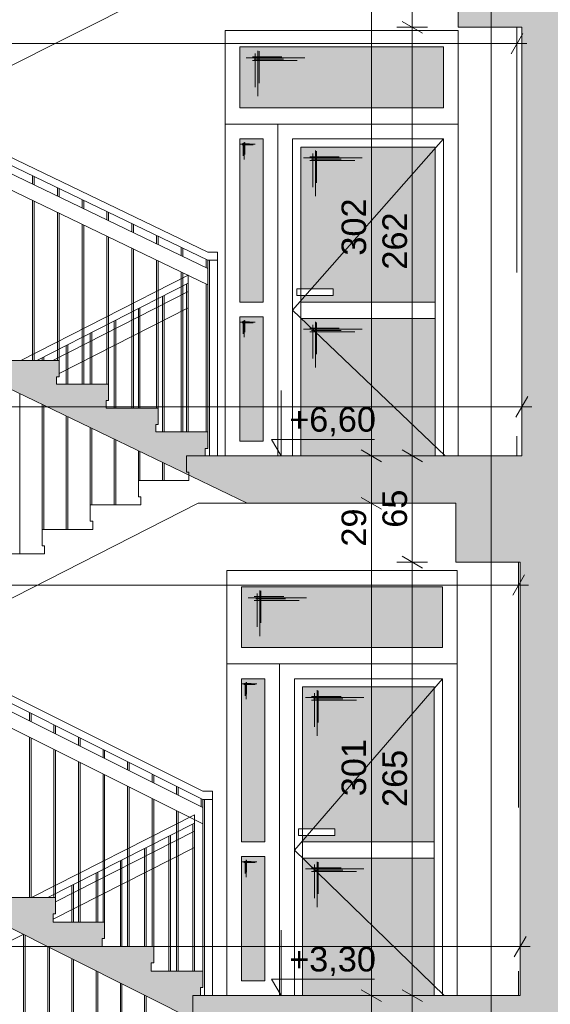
# Paper-space layout 'A-15 INWENTARYZACJA - PRZEKRÓJ' of a CAD drawing. Header units: millimetres. Extents: x 0 to 594, y 0 to 550.
# Tile 7 of 62: x 117 to 150, y 194 to 255. Entities that reach past the tile are written whole.
import ezdxf
from ezdxf.xclip import XClip

# ---------------------------------------------------------------- set-up
doc = ezdxf.new("R2010")
doc.units = ezdxf.units.MM
doc.header["$MEASUREMENT"] = 0
doc.header["$XCLIPFRAME"] = 0
for name, pattern in [('DASHDOTX2', [1000, 500, -250, 0, -250]), ('LINIE_3', [25, 15, -10]), ('PRZERYWANA', [5.64444, 2.82222, -2.82222]), ('VERDECKT', [381, 254, -127])]:
    doc.linetypes.add(name, pattern=pattern)
for name, color, linetype, lineweight, true_color in [('A__balustrada_Nr_pióra__161', 7, 'Continuous', 5, 0x949494), ('A_osie_Nr_pióra__16', 7, 'Continuous', 5, 0x0f0f0f), ('A_pochwyt_Nr_pióra__161', 7, 'Continuous', 5, 0x949494), ('A_schody_Nr_pióra__9', 7, 'Continuous', 13, 0xadadad), ('A_stolarka_Nr_pióra__254', 7, 'Continuous', 5, 0xfdfdfd), ('A_stolarka_Nr_pióra__9', 7, 'Continuous', 13, 0xadadad), ('A_widok_Nr_pióra__121', 7, 'Continuous', 5, 0xcacaca), ('A_ściany_Nr_pióra__8', 7, 'Continuous', 13, 0x4c4c4c)]:
    doc.layers.add(name, color=color, linetype=linetype, lineweight=lineweight, true_color=true_color)
doc.layers.add('A_podrys', color=7, linetype='Continuous')
doc.layers.add('A_stolarka', color=7, linetype='Continuous')
for name, color, linetype, lineweight in [('A_schody_Nr_pióra__1', 7, 'Continuous', 20), ('A_strop_Nr_pióra__1', 7, 'Continuous', 20), ('A_wymiary_Nr_pióra__1', 7, 'Continuous', 20), ('A_wymiary_Nr_pióra__2', 8, 'Continuous', 13), ('A_ściany_Nr_pióra__1', 7, 'Continuous', 20)]:
    doc.layers.add(name, color=color, linetype=linetype, lineweight=lineweight)
doc.styles.add('STYL_AUTOMATYCZNY_1', font='arial.ttf')
doc.styles.add('STYL_AUTOMATYCZNY_4', font='arial.ttf')

# ---------------------------------------------------------------- blocks, each defined once
blk = doc.blocks.new('Rysunek_2_2', base_point=(-1563.001, -181.131))
at = {"linetype": 'Continuous', "lineweight": 0, "true_color": 0x000000}
h = blk.add_hatch(color=18, dxfattribs=at)
h.paths.add_polyline_path([(78.971, 521.258), (82.471, 521.258), (82.471, 526.771), (144.471, 526.771), (144.471, 492.058), (128.571, 492.058), (128.571, 487.833), (144.178, 487.833), (144.178, 485.033), (148.171, 485.033), (148.171, 458.833), (128.921, 458.833), (128.921, 459.335), (129.071, 459.335), (129.071, 460.335), (125.881, 460.335), (125.881, 460.838), (126.031, 460.838), (126.031, 461.838), (122.841, 461.838), (122.841, 462.34), (122.991, 462.34), (122.991, 463.34), (119.801, 463.34), (119.801, 463.842), (119.951, 463.842), (119.951, 464.842), (116.761, 464.842), (116.761, 465.345), (116.911, 465.345), (116.911, 466.345), (113.721, 466.345), (113.721, 466.847), (113.871, 466.847), (113.871, 467.847), (110.681, 467.847), (110.681, 468.349), (110.831, 468.349), (110.831, 469.349), (107.641, 469.349), (107.641, 469.851), (107.791, 469.851), (107.791, 470.851), (104.601, 470.851), (104.601, 471.354), (104.751, 471.354), (104.751, 472.354), (101.561, 472.354), (101.561, 472.856), (101.711, 472.856), (101.711, 473.856), (98.521, 473.856), (98.521, 474.358), (98.671, 474.358), (98.671, 475.358), (95.471, 475.358), (82.471, 475.358), (82.471, 472.158), (98.571, 472.158), (131.1, 456.083), (143.951, 456.083), (143.951, 452.033), (147.971, 452.033), (147.971, 425.983), (128.521, 425.983), (128.521, 426.467), (128.671, 426.467), (128.671, 427.467), (125.541, 427.467), (125.541, 427.951), (125.691, 427.951), (125.691, 428.951), (122.561, 428.951), (122.561, 429.435), (122.711, 429.435), (122.711, 430.435), (119.581, 430.435), (119.581, 430.92), (119.731, 430.92), (119.731, 431.92), (116.601, 431.92), (116.601, 432.404), (116.751, 432.404), (116.751, 433.404), (113.621, 433.404), (113.621, 433.888), (113.771, 433.888), (113.771, 434.888), (110.641, 434.888), (110.641, 435.372), (110.791, 435.372), (110.791, 436.372), (107.661, 436.372), (107.661, 436.856), (107.811, 436.856), (107.811, 437.856), (104.681, 437.856), (104.681, 438.34), (104.831, 438.34), (104.831, 439.34), (101.701, 439.34), (101.701, 439.824), (101.851, 439.824), (101.851, 440.824), (98.721, 440.824), (98.721, 441.308), (98.871, 441.308), (98.871, 442.308), (98.321, 442.308), (82.471, 442.308), (82.471, 439.308), (98.4, 439.308), (130.728, 423.208), (144.291, 423.208), (144.291, 419.148), (147.671, 419.148), (147.671, 393.008), (128.121, 393.008), (128.121, 393.522), (128.271, 393.522), (128.271, 394.522), (125.181, 394.522), (125.181, 395.035), (125.331, 395.035), (125.331, 396.035), (122.241, 396.035), (122.241, 396.549), (122.391, 396.549), (122.391, 397.549), (119.301, 397.549), (119.301, 398.063), (119.451, 398.063), (119.451, 399.063), (116.361, 399.063), (116.361, 399.576), (116.511, 399.576), (116.511, 400.576), (113.421, 400.576), (113.421, 401.09), (113.571, 401.09), (113.571, 402.09), (110.481, 402.09), (110.481, 402.604), (110.631, 402.604), (110.631, 403.604), (107.541, 403.604), (107.541, 404.117), (107.691, 404.117), (107.691, 405.117), (104.601, 405.117), (104.601, 405.631), (104.751, 405.631), (104.751, 406.631), (101.661, 406.631), (101.661, 407.145), (101.811, 407.145), (101.811, 408.145), (98.721, 408.145), (98.721, 408.658), (98.871, 408.658), (98.871, 409.658), (95.671, 409.658), (82.471, 409.658), (82.471, 406.408), (98.817, 406.408), (131.205, 389.733), (143.851, 389.733), (143.851, 385.843), (147.471, 385.843), (147.471, 359.733), (128.121, 359.733), (128.121, 360.245), (128.271, 360.245), (128.271, 361.245), (125.091, 361.245), (125.091, 361.756), (125.241, 361.756), (125.241, 362.756), (122.061, 362.756), (122.061, 363.267), (122.211, 363.267), (122.211, 364.267), (119.031, 364.267), (119.031, 364.779), (119.181, 364.779), (119.181, 365.779), (116.001, 365.779), (116.001, 366.29), (116.151, 366.29), (116.151, 367.29), (112.971, 367.29), (112.971, 367.801), (113.121, 367.801), (113.121, 368.801), (109.941, 368.801), (109.941, 369.313), (110.091, 369.313), (110.091, 370.313), (106.911, 370.313), (106.911, 370.824), (107.061, 370.824), (107.061, 371.824), (103.881, 371.824), (103.881, 372.335), (104.031, 372.335), (104.031, 373.335), (100.851, 373.335), (100.851, 373.847), (101.001, 373.847), (101.001, 374.847), (97.821, 374.847), (97.821, 375.358), (97.971, 375.358), (97.971, 376.358), (94.771, 376.358), (82.471, 376.358), (82.471, 373.208), (97.746, 373.208), (130.725, 356.758), (144.201, 356.758), (144.201, 353.088), (148.071, 353.088), (148.071, 326.658), (128.521, 326.658), (128.521, 327.154), (128.671, 327.154), (128.671, 328.154), (125.521, 328.154), (125.521, 328.649), (125.671, 328.649), (125.671, 329.649), (122.521, 329.649), (122.521, 330.145), (122.671, 330.145), (122.671, 331.145), (119.521, 331.145), (119.521, 331.64), (119.671, 331.64), (119.671, 332.64), (116.521, 332.64), (116.521, 333.135), (116.671, 333.135), (116.671, 334.135), (113.521, 334.135), (113.521, 334.631), (113.671, 334.631), (113.671, 335.631), (110.521, 335.631), (110.521, 336.126), (110.671, 336.126), (110.671, 337.126), (107.521, 337.126), (107.521, 337.622), (107.671, 337.622), (107.671, 338.622), (104.521, 338.622), (104.521, 339.117), (104.671, 339.117), (104.671, 340.117), (101.521, 340.117), (101.521, 340.613), (101.671, 340.613), (101.671, 341.613), (98.521, 341.613), (98.521, 342.108), (98.671, 342.108), (98.671, 343.108), (95.471, 343.108), (82.471, 343.108), (82.471, 340.108), (98.177, 340.108), (131.528, 323.483), (144.014, 323.483), (144.014, 319.913), (147.971, 319.913), (147.971, 293.683), (147.771, 293.683), (128.421, 293.683), (128.421, 294.185), (128.571, 294.185), (128.571, 295.185), (125.441, 295.185), (125.441, 295.688), (125.591, 295.688), (125.591, 296.688), (122.461, 296.688), (122.461, 297.19), (122.611, 297.19), (122.611, 298.19), (119.481, 298.19), (119.481, 298.692), (119.631, 298.692), (119.631, 299.692), (116.501, 299.692), (116.501, 300.195), (116.651, 300.195), (116.651, 301.195), (113.521, 301.195), (113.521, 301.697), (113.671, 301.697), (113.671, 302.697), (110.541, 302.697), (110.541, 303.199), (110.691, 303.199), (110.691, 304.199), (107.561, 304.199), (107.561, 304.701), (107.711, 304.701), (107.711, 305.701), (104.581, 305.701), (104.581, 306.204), (104.731, 306.204), (104.731, 307.204), (101.601, 307.204), (101.601, 307.706), (101.751, 307.706), (101.751, 308.706), (98.621, 308.706), (98.621, 309.208), (98.771, 309.208), (98.771, 310.208), (95.571, 310.208), (82.471, 310.208), (82.471, 307.008), (98.657, 307.008), (131.337, 290.533), (143.821, 290.533), (143.821, 286.843), (147.771, 286.843), (147.771, 260.633), (128.171, 260.633), (128.121, 260.633), (128.121, 261.099), (128.271, 261.099), (128.271, 262.099), (125.161, 262.099), (125.161, 262.565), (125.311, 262.565), (125.311, 263.565), (122.201, 263.565), (122.201, 264.031), (122.351, 264.031), (122.351, 265.031), (119.241, 265.031), (119.241, 265.497), (119.391, 265.497), (119.391, 266.497), (116.281, 266.497), (116.281, 266.963), (116.431, 266.963), (116.431, 267.963), (113.321, 267.963), (113.321, 268.429), (113.471, 268.429), (113.471, 269.429), (110.361, 269.429), (110.361, 269.895), (110.511, 269.895), (110.511, 270.895), (107.401, 270.895), (107.401, 271.36), (107.551, 271.36), (107.551, 272.36), (104.441, 272.36), (104.441, 272.826), (104.591, 272.826), (104.591, 273.826), (101.481, 273.826), (101.481, 274.292), (101.631, 274.292), (101.631, 275.292), (98.521, 275.292), (98.521, 275.758), (98.671, 275.758), (98.671, 276.758), (95.471, 276.758), (82.471, 276.758), (82.471, 273.908), (97.936, 273.908), (129.941, 258.058), (144.279, 258.058), (144.279, 254.058), (148.071, 254.058), (148.171, 254.058), (148.171, 227.858), (148.071, 227.858), (128.821, 227.858), (128.821, 228.317), (128.971, 228.317), (128.971, 229.317), (125.791, 229.317), (125.791, 229.776), (125.941, 229.776), (125.941, 230.776), (122.761, 230.776), (122.761, 231.235), (122.911, 231.235), (122.911, 232.235), (119.731, 232.235), (119.731, 232.695), (119.881, 232.695), (119.881, 233.695), (116.701, 233.695), (116.701, 234.154), (116.851, 234.154), (116.851, 235.154), (113.671, 235.154), (113.671, 235.613), (113.821, 235.613), (113.821, 236.613), (110.641, 236.613), (110.641, 237.072), (110.791, 237.072), (110.791, 238.072), (107.611, 238.072), (107.611, 238.531), (107.761, 238.531), (107.761, 239.531), (104.581, 239.531), (104.581, 239.99), (104.731, 239.99), (104.731, 240.99), (101.551, 240.99), (101.551, 241.449), (101.701, 241.449), (101.701, 242.449), (98.521, 242.449), (98.521, 242.908), (98.671, 242.908), (98.671, 243.908), (95.471, 243.908), (82.471, 243.908), (82.471, 257.508), (80.778, 257.508), (80.778, 257.458), (79.778, 257.458), (79.778, 257.508), (78.971, 257.508), (78.971, 128.858), (78.971, 108.706), (172.701, 108.706), (223.521, 108.706), (304.19, 108.706), (545.864, 108.706), (545.864, 212.647), (540.844, 212.647), (540.844, 210.897), (524.894, 210.897), (524.894, 211.43), (525.044, 211.43), (525.044, 212.43), (521.953, 212.43), (521.953, 212.963), (522.103, 212.963), (522.103, 213.963), (519.012, 213.963), (519.012, 214.496), (519.162, 214.496), (519.162, 215.496), (516.071, 215.496), (516.071, 216.029), (516.221, 216.029), (516.221, 217.029), (513.13, 217.029), (513.13, 217.562), (513.28, 217.562), (513.28, 218.562), (510.189, 218.562), (510.189, 219.095), (510.339, 219.095), (510.339, 220.095), (507.248, 220.095), (507.248, 220.628), (507.398, 220.628), (507.398, 221.628), (504.307, 221.628), (504.307, 222.161), (504.457, 222.161), (504.457, 223.161), (501.366, 223.161), (501.366, 223.694), (501.516, 223.694), (501.516, 224.694), (498.425, 224.694), (498.425, 225.226), (498.575, 225.226), (498.575, 226.226), (495.849, 226.226), (495.484, 226.226), (495.484, 226.759), (495.634, 226.759), (495.634, 227.759), (495.554, 227.759), (477.104, 227.759), (477.104, 254.109), (479.494, 254.109), (479.494, 257.939), (494.161, 257.939), (524.302, 242.503), (527.184, 241.027), (540.844, 241.027), (540.844, 243.977), (524.714, 243.977), (524.714, 244.505), (524.864, 244.505), (524.864, 245.505), (521.731, 245.505), (521.731, 246.033), (521.881, 246.033), (521.881, 247.033), (518.748, 247.033), (518.748, 247.56), (518.898, 247.56), (518.898, 248.56), (515.765, 248.56), (515.765, 249.088), (515.915, 249.088), (515.915, 250.088), (512.782, 250.088), (512.782, 250.616), (512.932, 250.616), (512.932, 251.616), (509.799, 251.616), (509.799, 252.144), (509.949, 252.144), (509.949, 253.144), (506.816, 253.144), (506.816, 253.671), (506.966, 253.671), (506.966, 254.671), (503.833, 254.671), (503.833, 255.199), (503.983, 255.199), (503.983, 256.199), (500.85, 256.199), (500.85, 256.727), (501, 256.727), (501, 257.727), (497.867, 257.727), (497.867, 258.255), (498.017, 258.255), (498.017, 259.255), (495.067, 259.255), (494.884, 259.255), (494.884, 259.782), (495.034, 259.782), (495.034, 260.782), (494.924, 260.782), (494.774, 260.782), (491.904, 260.782), (476.524, 260.782), (476.494, 260.782), (476.494, 287.012), (478.924, 287.012), (478.924, 290.882), (494.18, 290.882), (524.493, 275.514), (528.116, 273.677), (540.844, 273.677), (540.844, 276.987), (527.733, 276.987), (524.904, 276.987), (524.904, 277.513), (525.054, 277.513), (525.054, 278.513), (521.894, 278.513), (521.894, 279.039), (522.044, 279.039), (522.044, 280.039), (518.884, 280.039), (518.884, 280.565), (519.034, 280.565), (519.034, 281.565), (515.874, 281.565), (515.874, 282.091), (516.024, 282.091), (516.024, 283.091), (512.864, 283.091), (512.864, 283.617), (513.014, 283.617), (513.014, 284.617), (509.854, 284.617), (509.854, 285.143), (510.004, 285.143), (510.004, 286.143), (506.844, 286.143), (506.844, 286.669), (506.994, 286.669), (506.994, 287.669), (503.834, 287.669), (503.834, 288.195), (503.984, 288.195), (503.984, 289.195), (500.824, 289.195), (500.824, 289.721), (500.974, 289.721), (500.974, 290.721), (497.814, 290.721), (497.814, 291.247), (497.964, 291.247), (497.964, 292.247), (494.804, 292.247), (494.804, 292.271), (494.804, 292.773), (494.954, 292.773), (494.954, 293.773), (494.924, 293.773), (494.454, 293.773), (476.824, 293.773), (476.824, 319.773), (478.994, 319.773), (478.994, 323.723), (495.855, 323.723), (524.618, 308.913), (528.086, 307.127), (540.844, 307.127), (540.844, 310.427), (524.954, 310.427), (524.954, 310.959), (525.104, 310.959), (525.104, 311.959), (521.98, 311.959), (521.98, 312.49), (522.13, 312.49), (522.13, 313.49), (519.006, 313.49), (519.006, 314.021), (519.156, 314.021), (519.156, 315.021), (516.032, 315.021), (516.032, 315.553), (516.182, 315.553), (516.182, 316.553), (513.058, 316.553), (513.058, 317.084), (513.208, 317.084), (513.208, 318.084), (510.084, 318.084), (510.084, 318.615), (510.234, 318.615), (510.234, 319.615), (507.11, 319.615), (507.11, 320.147), (507.26, 320.147), (507.26, 321.147), (504.136, 321.147), (504.136, 321.678), (504.286, 321.678), (504.286, 322.678), (501.162, 322.678), (501.162, 323.21), (501.312, 323.21), (501.312, 324.21), (498.188, 324.21), (498.188, 324.741), (498.338, 324.741), (498.338, 325.741), (495.214, 325.741), (495.214, 325.759), (495.214, 326.272), (495.364, 326.272), (495.364, 327.272), (494.884, 327.272), (492.234, 327.272), (476.744, 327.272), (476.744, 353.502), (479.104, 353.502), (479.104, 357.272), (494.171, 357.272), (524.472, 342.222), (527.824, 340.557), (540.844, 340.557), (540.844, 343.717), (524.834, 343.717), (524.834, 344.21), (524.984, 344.21), (524.984, 345.21), (521.828, 345.21), (521.828, 345.703), (521.978, 345.703), (521.978, 346.703), (518.822, 346.703), (518.822, 347.196), (518.972, 347.196), (518.972, 348.196), (515.816, 348.196), (515.816, 348.689), (515.966, 348.689), (515.966, 349.689), (512.81, 349.689), (512.81, 350.182), (512.96, 350.182), (512.96, 351.182), (509.804, 351.182), (509.804, 351.676), (509.954, 351.676), (509.954, 352.676), (506.798, 352.676), (506.798, 353.169), (506.948, 353.169), (506.948, 354.169), (503.792, 354.169), (503.792, 354.662), (503.942, 354.662), (503.942, 355.662), (503.693, 355.662), (500.786, 355.662), (500.786, 356.155), (500.936, 356.155), (500.936, 357.155), (500.69, 357.155), (497.78, 357.155), (497.78, 357.648), (497.93, 357.648), (497.93, 358.648), (497.687, 358.648), (495.09, 358.648), (494.774, 358.648), (494.774, 359.141), (494.924, 359.141), (494.924, 360.141), (476.674, 360.141), (476.674, 386.401), (478.894, 386.401), (478.894, 389.901), (495.646, 389.901), (524.664, 375.537), (528.34, 373.717), (540.844, 373.717), (540.844, 377.057), (524.974, 377.057), (524.974, 377.542), (525.124, 377.542), (525.124, 378.542), (521.974, 378.542), (521.974, 379.027), (522.124, 379.027), (522.124, 380.027), (518.974, 380.027), (518.974, 380.512), (519.124, 380.512), (519.124, 381.512), (515.974, 381.512), (515.974, 381.997), (516.124, 381.997), (516.124, 382.997), (512.974, 382.997), (512.974, 383.482), (513.124, 383.482), (513.124, 384.482), (509.974, 384.482), (509.974, 384.967), (510.124, 384.967), (510.124, 385.967), (506.974, 385.967), (506.974, 386.452), (507.124, 386.452), (507.124, 387.452), (503.974, 387.452), (503.974, 387.937), (504.124, 387.937), (504.124, 388.937), (500.974, 388.937), (500.974, 389.422), (501.124, 389.422), (501.124, 390.422), (497.974, 390.422), (497.974, 390.907), (498.124, 390.907), (498.124, 391.907), (494.974, 391.907), (494.974, 392.392), (495.124, 392.392), (495.124, 393.392), (476.594, 393.392), (476.594, 419.552), (478.984, 419.552), (478.984, 423.322), (494.208, 423.322), (524.534, 408.57), (528.158, 406.807), (540.844, 406.807), (540.844, 410.087), (524.844, 410.087), (524.844, 410.563), (524.994, 410.563), (524.994, 411.563), (521.81, 411.563), (521.81, 412.039), (521.96, 412.039), (521.96, 413.039), (518.776, 413.039), (518.776, 413.515), (518.926, 413.515), (518.926, 414.515), (515.742, 414.515), (515.742, 414.991), (515.892, 414.991), (515.892, 415.991), (512.708, 415.991), (512.708, 416.467), (512.858, 416.467), (512.858, 417.467), (509.674, 417.467), (509.674, 417.943), (509.824, 417.943), (509.824, 418.943), (506.64, 418.943), (506.64, 419.419), (506.79, 419.419), (506.79, 420.419), (503.606, 420.419), (503.606, 420.895), (503.756, 420.895), (503.756, 421.895), (500.572, 421.895), (500.572, 422.37), (500.722, 422.37), (500.722, 423.37), (497.538, 423.37), (497.538, 423.846), (497.688, 423.846), (497.688, 424.846), (494.504, 424.846), (494.504, 425.322), (494.654, 425.322), (494.654, 426.322), (476.524, 426.322), (476.524, 452.452), (478.296, 452.452), (478.296, 456.352), (494.145, 456.352), (527.939, 439.877), (540.844, 439.877), (540.844, 442.957), (525.044, 442.957), (525.044, 443.423), (525.194, 443.423), (525.194, 444.423), (522.038, 444.423), (522.038, 444.888), (522.188, 444.888), (522.188, 445.888), (519.032, 445.888), (519.032, 446.354), (519.182, 446.354), (519.182, 447.354), (516.026, 447.354), (516.026, 447.819), (516.176, 447.819), (516.176, 448.819), (513.02, 448.819), (513.02, 449.285), (513.17, 449.285), (513.17, 450.285), (510.014, 450.285), (510.014, 450.75), (510.164, 450.75), (510.164, 451.75), (507.008, 451.75), (507.008, 452.215), (507.158, 452.215), (507.158, 453.215), (504.002, 453.215), (504.002, 453.681), (504.152, 453.681), (504.152, 454.681), (500.996, 454.681), (500.996, 455.146), (501.146, 455.146), (501.146, 456.146), (497.99, 456.146), (497.99, 456.612), (498.14, 456.612), (498.14, 457.612), (494.984, 457.612), (494.984, 458.077), (495.134, 458.077), (495.134, 459.077), (476.554, 459.077), (476.554, 485.297), (478.654, 485.297), (478.654, 488.687), (540.844, 488.687), (540.844, 485.317), (545.864, 485.317), (545.864, 508.739), (540.844, 508.739), (540.844, 506.896), (346.273, 506.896), (346.273, 532.459), (344.115, 532.459), (344.115, 530.095), (82.471, 530.095), (82.471, 532.459), (78.971, 532.459)])
h.paths.add_polyline_path([(95.471, 211.358), (82.471, 211.358), (82.471, 241.358), (97.329, 241.358), (131.386, 224.958), (144.133, 224.958), (144.133, 221.358), (148.071, 221.358), (148.071, 194.858), (128.521, 194.858), (128.521, 195.358), (128.671, 195.358), (128.671, 196.358), (125.521, 196.358), (125.521, 196.858), (125.671, 196.858), (125.671, 197.858), (122.521, 197.858), (122.521, 198.358), (122.671, 198.358), (122.671, 199.358), (119.521, 199.358), (119.521, 199.858), (119.671, 199.858), (119.671, 200.858), (116.521, 200.858), (116.521, 201.358), (116.671, 201.358), (116.671, 202.358), (113.521, 202.358), (113.521, 202.858), (113.671, 202.858), (113.671, 203.858), (110.521, 203.858), (110.521, 204.358), (110.671, 204.358), (110.671, 205.358), (107.521, 205.358), (107.521, 205.858), (107.671, 205.858), (107.671, 206.858), (104.521, 206.858), (104.521, 207.358), (104.671, 207.358), (104.671, 208.358), (101.521, 208.358), (101.521, 208.858), (101.671, 208.858), (101.671, 209.858), (98.521, 209.858), (98.521, 210.358), (98.671, 210.358), (98.671, 211.358)], flags=0)
h.paths.add_polyline_path([(82.471, 145.158), (82.471, 175.258), (98.262, 175.258), (131.328, 158.558), (144.571, 158.558), (144.571, 155.088), (147.971, 155.088), (147.971, 128.858), (126.421, 128.858), (126.421, 129.488), (126.571, 129.488), (126.571, 130.488), (123.477, 130.488), (123.477, 131.118), (123.627, 131.118), (123.627, 132.118), (120.532, 132.118), (120.532, 132.748), (120.682, 132.748), (120.682, 133.748), (117.588, 133.748), (117.588, 134.378), (117.738, 134.378), (117.738, 135.378), (114.643, 135.378), (114.643, 136.008), (114.793, 136.008), (114.793, 137.008), (111.699, 137.008), (111.699, 137.638), (111.849, 137.638), (111.849, 138.638), (108.754, 138.638), (108.754, 139.268), (108.904, 139.268), (108.904, 140.268), (105.81, 140.268), (105.81, 140.898), (105.96, 140.898), (105.96, 141.898), (102.865, 141.898), (102.865, 142.528), (103.015, 142.528), (103.015, 143.528), (99.921, 143.528), (99.921, 144.158), (100.071, 144.158), (100.071, 145.158), (96.871, 145.158)], flags=0)
h.paths.add_polyline_path([(98.571, 178.358), (82.471, 178.358), (82.471, 208.858), (97.167, 208.858), (130.967, 191.958), (144.129, 191.958), (144.129, 188.388), (147.871, 188.388), (147.871, 161.858), (131.471, 161.858), (128.271, 161.858), (128.121, 161.858), (128.121, 162.358), (128.271, 162.358), (128.271, 163.358), (125.151, 163.358), (125.151, 163.858), (125.301, 163.858), (125.301, 164.858), (122.181, 164.858), (122.181, 165.358), (122.331, 165.358), (122.331, 166.358), (119.211, 166.358), (119.211, 166.858), (119.361, 166.858), (119.361, 167.858), (116.241, 167.858), (116.241, 168.358), (116.391, 168.358), (116.391, 169.358), (113.271, 169.358), (113.271, 169.858), (113.421, 169.858), (113.421, 170.858), (110.301, 170.858), (110.301, 171.358), (110.451, 171.358), (110.451, 172.358), (107.331, 172.358), (107.331, 172.858), (107.481, 172.858), (107.481, 173.858), (104.361, 173.858), (104.361, 174.358), (104.511, 174.358), (104.511, 175.358), (101.391, 175.358), (101.391, 175.858), (101.541, 175.858), (101.541, 176.858), (98.421, 176.858), (98.421, 177.358), (98.571, 177.358)], flags=0)
h.paths.add_polyline_path([(150.524, 494.366), (170.201, 494.366), (170.201, 116.835), (150.524, 116.835)], flags=0)
h.paths.add_polyline_path([(172.701, 496.906), (150.524, 496.906), (150.524, 507.797), (150.524, 526.771), (195.183, 526.771), (195.183, 496.906)], flags=0)
h.paths.add_polyline_path([(172.701, 224.871), (222.021, 224.871), (222.021, 215.858), (223.521, 215.858), (223.521, 227.858), (172.701, 227.858), (172.701, 257.637), (222.021, 257.637), (222.021, 248.858), (223.521, 248.858), (223.521, 260.633), (172.701, 260.633), (172.701, 290.657), (222.021, 290.657), (222.021, 281.633), (223.521, 281.633), (223.521, 293.683), (172.701, 293.683), (172.701, 323.677), (222.021, 323.677), (222.021, 314.683), (223.521, 314.683), (223.521, 326.858), (172.701, 326.858), (172.701, 356.697), (222.021, 356.697), (222.021, 347.858), (223.521, 347.858), (223.521, 359.933), (172.701, 359.933), (172.701, 389.633), (222.021, 389.633), (222.021, 380.933), (223.521, 380.933), (223.521, 393.158), (172.701, 393.158), (172.701, 422.653), (222.021, 422.653), (222.021, 414.158), (223.521, 414.158), (223.521, 426.133), (172.701, 426.133), (172.701, 455.673), (222.021, 455.673), (222.021, 447.133), (223.521, 447.133), (223.521, 458.833), (172.701, 458.833), (172.701, 488.693), (222.021, 488.693), (222.021, 479.833), (223.521, 479.833), (223.521, 494.535), (251.6, 494.535), (251.6, 116.835), (223.521, 116.835), (223.521, 128.858), (172.701, 128.858), (172.701, 158.494), (222.021, 158.494), (222.021, 149.858), (223.521, 149.858), (223.521, 161.858), (172.701, 161.858), (172.701, 191.682), (222.021, 191.682), (222.021, 182.858), (223.521, 182.858), (223.521, 194.858), (172.701, 194.858)], flags=0)
h.paths.add_polyline_path([(196.183, 496.906), (196.183, 526.771), (211.83, 526.771), (211.83, 522.206), (215.555, 522.206), (215.555, 526.771), (277.7, 526.771), (277.7, 522.206), (281.341, 522.206), (281.341, 526.771), (330.073, 526.771), (343.402, 526.771), (343.402, 520.253), (344.306, 520.253), (344.306, 491.91), (330.073, 491.91), (308.338, 491.91), (308.338, 496.906), (302.69, 496.906), (223.521, 496.906), (222.021, 496.906)], flags=0)
h.paths.add_polyline_path([(252.986, 194.858), (252.986, 221.358), (256.744, 221.358), (256.744, 224.268), (276.249, 224.268), (276.249, 221.358), (280.601, 221.358), (280.601, 215.858), (282.33, 215.858), (282.33, 227.858), (253.1, 227.858), (253.1, 254.133), (255.965, 254.133), (255.965, 257.043), (276.56, 257.043), (276.56, 254.133), (280.531, 254.133), (280.531, 248.858), (282.33, 248.858), (282.33, 260.633), (253.1, 260.633), (253.1, 286.843), (255.62, 286.843), (255.62, 290.033), (276.43, 290.033), (276.43, 286.843), (280.911, 286.843), (280.911, 281.633), (282.33, 281.633), (282.33, 293.683), (253.1, 293.683), (253.1, 319.913), (255.56, 319.913), (255.56, 323.193), (276.41, 323.193), (276.41, 319.913), (280.781, 319.913), (280.781, 314.683), (282.33, 314.683), (282.33, 326.858), (253.1, 326.858), (253.1, 353.088), (255.85, 353.088), (255.85, 356.348), (276.87, 356.348), (276.87, 353.088), (280.771, 353.088), (280.771, 347.858), (282.33, 347.858), (282.33, 359.933), (253.1, 359.933), (253.1, 385.843), (255.8, 385.843), (255.8, 389.443), (276.57, 389.443), (276.57, 385.843), (280.771, 385.843), (280.771, 380.933), (282.33, 380.933), (282.33, 393.158), (253.1, 393.158), (253.1, 419.148), (255.377, 419.148), (255.377, 423.278), (277.092, 423.278), (277.092, 419.148), (280.851, 419.148), (280.851, 414.158), (282.33, 414.158), (282.33, 426.133), (253.1, 426.133), (253.1, 451.983), (255.98, 451.983), (255.98, 456.083), (276.881, 456.083), (276.86, 451.983), (280.851, 451.983), (280.851, 447.133), (282.33, 447.133), (282.33, 458.833), (253.1, 458.833), (253.1, 485.003), (255.966, 485.003), (255.966, 488.143), (276.82, 488.143), (276.82, 485.003), (280.951, 485.003), (280.951, 479.833), (282.33, 479.833), (282.33, 494.535), (302.69, 494.535), (302.69, 116.835), (282.33, 116.835), (282.33, 128.858), (253.1, 128.858), (253.1, 155.358), (255.659, 155.358), (255.659, 158.458), (277.1, 158.458), (277.1, 155.358), (280.751, 155.358), (280.751, 149.858), (282.33, 149.858), (282.33, 161.858), (253.1, 161.858), (253.1, 188.358), (255.71, 188.358), (255.71, 191.268), (276.58, 191.268), (276.58, 188.358), (280.69, 188.358), (280.69, 182.858), (282.33, 182.858), (282.33, 194.858)], flags=0)
h.paths.add_polyline_path([(304.19, 158.737), (455.374, 158.737), (455.374, 128.858), (304.19, 128.858)], flags=0)
h.paths.add_polyline_path([(304.19, 323.831), (474.634, 323.831), (474.634, 293.683), (304.19, 293.683)], flags=0)
h.paths.add_polyline_path([(304.19, 224.831), (474.634, 224.831), (474.634, 194.858), (304.19, 194.858)], flags=0)
h.paths.add_polyline_path([(304.19, 458.833), (304.19, 488.842), (474.634, 488.842), (474.634, 458.833)], flags=0)
h.paths.add_polyline_path([(304.19, 290.656), (474.634, 290.656), (474.634, 260.633), (304.19, 260.633)], flags=0)
h.paths.add_polyline_path([(474.634, 393.158), (304.19, 393.158), (304.19, 423.106), (474.634, 423.106)], flags=0)
h.paths.add_polyline_path([(304.19, 356.906), (474.634, 356.906), (474.634, 326.858), (304.19, 326.858)], flags=0)
h.paths.add_polyline_path([(304.19, 161.658), (304.19, 191.831), (474.634, 191.831), (474.634, 161.658), (455.374, 161.658)], flags=0)
h.paths.add_polyline_path([(304.19, 227.858), (304.19, 257.606), (474.634, 257.606), (474.634, 227.858)], flags=0)
h.paths.add_polyline_path([(304.19, 426.133), (304.19, 455.806), (474.634, 455.806), (474.634, 426.133)], flags=0)
h.paths.add_polyline_path([(304.19, 359.933), (304.19, 390.131), (474.634, 390.131), (474.634, 360.141), (474.634, 359.933)], flags=0)
h.paths.add_polyline_path([(349.328, 491.91), (349.328, 503.872), (540.844, 503.872), (540.844, 491.91), (474.634, 491.91)], flags=0)
h.paths.add_polyline_path([(540.844, 129.007), (456.874, 129.007), (456.874, 158.737), (474.634, 158.737), (474.634, 155.257), (479.284, 155.257), (479.284, 158.737), (495.613, 158.737), (516.724, 148.936), (518.578, 148.076), (518.578, 147.553), (540.844, 147.553)], flags=0)
h.paths.add_polyline_path([(477.024, 188.328), (479.355, 188.328), (479.355, 192.081), (494.25, 192.081), (524.526, 177.003), (528.16, 175.193), (540.844, 175.193), (540.844, 150.553), (519.727, 150.553), (516.954, 150.553), (516.954, 151.941), (513.964, 151.941), (513.964, 153.329), (510.974, 153.329), (510.974, 154.717), (507.984, 154.717), (507.984, 156.106), (504.994, 156.106), (504.994, 157.494), (502.004, 157.494), (502.004, 158.882), (499.014, 158.882), (499.014, 160.27), (496.024, 160.27), (496.024, 161.658), (494.834, 161.658), (477.024, 161.658)], flags=0)
h.paths.add_polyline_path([(477.104, 220.828), (479.254, 220.828), (479.254, 224.558), (495.439, 224.558), (524.46, 209.432), (525.678, 208.797), (526.72, 208.797), (540.844, 208.797), (540.844, 178.537), (527.761, 178.537), (525.004, 178.537), (525.004, 179.014), (525.154, 179.014), (525.154, 180.014), (522.017, 180.014), (522.017, 180.49), (522.167, 180.49), (522.167, 181.49), (519.03, 181.49), (519.03, 181.967), (519.18, 181.967), (519.18, 182.967), (516.043, 182.967), (516.043, 183.443), (516.193, 183.443), (516.193, 184.443), (513.056, 184.443), (513.056, 184.919), (513.206, 184.919), (513.206, 185.919), (510.069, 185.919), (510.069, 186.396), (510.219, 186.396), (510.219, 187.396), (507.082, 187.396), (507.082, 187.872), (507.232, 187.872), (507.232, 188.872), (504.095, 188.872), (504.095, 189.349), (504.245, 189.349), (504.245, 190.349), (501.108, 190.349), (501.108, 190.825), (501.258, 190.825), (501.258, 191.825), (498.121, 191.825), (498.121, 192.302), (498.271, 192.302), (498.271, 193.302), (495.271, 193.302), (495.134, 193.302), (495.134, 193.778), (495.284, 193.778), (495.284, 194.778), (494.874, 194.778), (477.104, 194.778)], flags=0)
at = {"layer": 'A_stolarka', "linetype": 'Continuous', "lineweight": 0, "true_color": 0x2d2d2d}
for points in [[(130.93, 252.858), (130.93, 249.136), (143.38, 249.136), (143.38, 252.858)], [(132.353, 237.258), (132.353, 247.236), (130.93, 247.236), (130.93, 237.258)], [(134.653, 237.653), (134.653, 237.258), (142.88, 237.258), (142.88, 246.736), (134.653, 246.736), (134.653, 238.063), (136.633, 238.063), (136.633, 237.653)], [(130.93, 228.758), (132.353, 228.758), (132.353, 236.358), (130.93, 236.358)], [(134.653, 236.258), (134.653, 227.858), (142.88, 227.858), (142.88, 236.258)], [(131.041, 219.858), (131.041, 216.136), (143.321, 216.136), (143.321, 219.858)], [(132.465, 204.258), (132.465, 214.236), (131.041, 214.236), (131.041, 204.258)], [(134.765, 204.653), (134.765, 204.258), (142.821, 204.258), (142.821, 213.736), (134.765, 213.736), (134.765, 205.063), (136.744, 205.063), (136.744, 204.653)], [(131.041, 195.758), (132.465, 195.758), (132.465, 203.358), (131.041, 203.358)], [(134.765, 203.258), (134.765, 194.858), (142.821, 194.858), (142.821, 203.258)]]:
    blk.add_hatch(color=250, dxfattribs=at).paths.add_polyline_path(points)
at = {"layer": 'A__balustrada_Nr_pióra__161', "color": 252, "linetype": 'Continuous', "lineweight": 5, "true_color": 0x949494}
for p, q in [((118.266, 244.472), (118.266, 244.972)), ((118.366, 244.424), (118.366, 244.924)), ((119.781, 243.743), (119.781, 244.243)), ((119.881, 243.695), (119.881, 244.195)), ((118.266, 233.695), (118.266, 243.472)), ((118.366, 233.695), (118.366, 243.424)), ((121.296, 243.013), (121.296, 243.513)), ((121.396, 242.965), (121.396, 243.465)), ((119.781, 233.695), (119.781, 242.743)), ((119.881, 233.695), (119.881, 242.695)), ((122.811, 242.284), (122.811, 242.784)), ((122.911, 242.235), (122.911, 242.735)), ((121.296, 232.235), (121.296, 242.013)), ((124.326, 241.554), (124.326, 242.054)), ((124.426, 241.506), (124.426, 242.006)), ((121.396, 232.235), (121.396, 241.965)), ((122.811, 232.235), (122.811, 241.284)), ((122.911, 232.235), (122.911, 241.235)), ((125.841, 240.825), (125.841, 241.325)), ((125.941, 240.776), (125.941, 241.276)), ((124.326, 230.776), (124.326, 240.554)), ((124.426, 230.776), (124.426, 240.506)), ((127.356, 240.095), (127.356, 240.595)), ((127.456, 240.047), (127.456, 240.547)), ((129.571, 240.317), (128.971, 240.317)), ((129.571, 227.858), (129.571, 240.317)), ((125.841, 230.776), (125.841, 239.825)), ((125.941, 230.776), (125.941, 239.776)), ((128.871, 239.365), (128.871, 239.865)), ((128.971, 229.317), (128.971, 239.817)), ((129.571, 239.817), (128.971, 239.817)), ((129.071, 227.858), (129.071, 239.817)), ((127.356, 229.317), (127.356, 239.095)), ((127.456, 229.317), (127.456, 239.047)), ((128.871, 229.317), (128.871, 238.365)), ((118.071, 211.658), (118.071, 212.158)), ((118.171, 211.608), (118.171, 212.108)), ((119.571, 210.908), (119.571, 211.408)), ((119.671, 210.858), (119.671, 211.358)), ((118.071, 200.858), (118.071, 210.658)), ((118.171, 200.858), (118.171, 210.608)), ((121.071, 210.158), (121.071, 210.658)), ((121.171, 210.108), (121.171, 210.608)), ((119.571, 200.858), (119.571, 209.908)), ((119.671, 200.858), (119.671, 209.858)), ((122.571, 209.408), (122.571, 209.908)), ((122.671, 209.358), (122.671, 209.858)), ((121.071, 199.358), (121.071, 209.158)), ((121.171, 199.358), (121.171, 209.108)), ((124.071, 208.658), (124.071, 209.158)), ((124.171, 208.608), (124.171, 209.108)), ((122.571, 199.358), (122.571, 208.408)), ((122.671, 199.358), (122.671, 208.358)), ((125.571, 207.908), (125.571, 208.408)), ((125.671, 207.858), (125.671, 208.358)), ((124.071, 197.858), (124.071, 207.658)), ((124.171, 197.858), (124.171, 207.608)), ((127.071, 207.158), (127.071, 207.658)), ((127.171, 207.108), (127.171, 207.608)), ((129.271, 207.358), (128.671, 207.358)), ((129.271, 194.858), (129.271, 207.358)), ((125.571, 197.858), (125.571, 206.908)), ((125.671, 197.858), (125.671, 206.858)), ((128.571, 206.408), (128.571, 206.908)), ((128.671, 196.358), (128.671, 206.858)), ((129.271, 206.858), (128.671, 206.858)), ((128.771, 194.858), (128.771, 206.858)), ((127.071, 196.358), (127.071, 206.158)), ((127.171, 196.358), (127.171, 206.108))]:
    blk.add_line(p, q, dxfattribs=at)
at = {"layer": 'A_osie_Nr_pióra__16', "color": 250, "linetype": 'DASHDOTX2', "lineweight": 5, "true_color": 0x0f0f0f}
blk.add_line((146.296, 501.211), (146.296, 142.962), dxfattribs=at)
at = {"layer": 'A_pochwyt_Nr_pióra__161', "color": 252, "linetype": 'Continuous', "lineweight": 5, "true_color": 0x949494}
for p, q in [((98.571, 254.956), (128.971, 240.317)), ((98.571, 254.456), (128.971, 239.817)), ((98.571, 253.956), (128.971, 239.317)), ((98.571, 252.956), (128.971, 238.317)), ((98.571, 222.408), (128.671, 207.358)), ((98.571, 221.908), (128.671, 206.858)), ((98.571, 221.408), (128.671, 206.358)), ((98.571, 220.408), (128.671, 205.358))]:
    blk.add_line(p, q, dxfattribs=at)
at = {"layer": 'A_schody_Nr_pióra__1', "color": 7, "linetype": 'Continuous', "lineweight": 20}
for p, q in [((97.329, 241.358), (131.386, 224.958)), ((119.881, 233.695), (116.701, 233.695)), ((119.881, 232.695), (119.881, 233.695)), ((119.881, 232.695), (119.731, 232.695)), ((119.731, 232.235), (119.731, 232.695)), ((122.911, 232.235), (119.731, 232.235)), ((122.911, 231.235), (122.911, 232.235)), ((122.911, 231.235), (122.761, 231.235)), ((122.761, 230.776), (122.761, 231.235)), ((125.941, 230.776), (122.761, 230.776)), ((125.941, 229.776), (125.941, 230.776)), ((125.941, 229.776), (125.791, 229.776)), ((125.791, 229.317), (125.791, 229.776)), ((128.971, 229.317), (125.791, 229.317)), ((128.971, 228.317), (128.971, 229.317)), ((128.971, 228.317), (128.821, 228.317)), ((128.821, 227.858), (128.821, 228.317)), ((97.167, 208.858), (130.967, 191.958)), ((119.671, 200.858), (116.521, 200.858)), ((119.671, 199.858), (119.671, 200.858)), ((119.671, 199.858), (119.521, 199.858)), ((119.521, 199.358), (119.521, 199.858)), ((122.671, 199.358), (119.521, 199.358)), ((122.671, 198.358), (122.671, 199.358)), ((122.671, 198.358), (122.521, 198.358)), ((122.521, 197.858), (122.521, 198.358)), ((125.671, 197.858), (122.521, 197.858)), ((125.671, 196.858), (125.671, 197.858)), ((125.671, 196.858), (125.521, 196.858)), ((125.521, 196.358), (125.521, 196.858)), ((128.671, 196.358), (125.521, 196.358)), ((128.671, 195.358), (128.671, 196.358)), ((128.671, 195.358), (128.521, 195.358)), ((128.521, 194.858), (128.521, 195.358))]:
    blk.add_line(p, q, dxfattribs=at)
at = {"layer": 'A_schody_Nr_pióra__9', "color": 253, "linetype": 'Continuous', "lineweight": 13, "true_color": 0xadadad}
for p, q in [((98.559, 242.449), (129.562, 258.058)), ((124.731, 226.358), (127.821, 226.358)), ((124.731, 225.358), (124.731, 226.358)), ((127.821, 226.358), (127.821, 226.675)), ((124.731, 225.358), (124.881, 225.358)), ((124.881, 224.858), (124.881, 225.358)), ((98.782, 209.858), (128.378, 224.958)), ((121.791, 224.858), (124.881, 224.858)), ((121.791, 223.858), (121.791, 224.858)), ((131.386, 224.958), (128.378, 224.958)), ((118.851, 223.358), (121.941, 223.358)), ((118.851, 222.358), (118.851, 223.358)), ((121.791, 223.858), (121.941, 223.858)), ((121.941, 223.358), (121.941, 223.858)), ((118.851, 222.358), (119.001, 222.358)), ((119.001, 221.858), (119.001, 222.358)), ((115.911, 221.858), (119.001, 221.858))]:
    blk.add_line(p, q, dxfattribs=at)
at = {"layer": 'A_schody_Nr_pióra__9', "color": 253, "linetype": 'PRZERYWANA', "lineweight": 13, "true_color": 0xadadad}
for p, q in [((127.671, 227.858), (130.871, 227.858)), ((127.671, 226.858), (127.671, 227.858)), ((127.671, 226.858), (127.821, 226.858)), ((127.821, 226.675), (127.821, 226.858)), ((128.071, 194.858), (131.271, 194.858)), ((128.071, 193.858), (128.071, 194.858))]:
    blk.add_line(p, q, dxfattribs=at)
at = {"layer": 'A_stolarka_Nr_pióra__254', "color": 7, "linetype": 'Continuous', "lineweight": 5, "true_color": 0xfdfdfd}
for p, q in [((131.702, 252.251), (133.502, 252.251)), ((131.88, 252.452), (131.88, 250.395)), ((132.04, 252.627), (132.04, 249.839)), ((132.106, 252.597), (132.106, 250.652)), ((131.324, 252.185), (134.899, 252.185)), ((131.702, 252.024), (134.446, 252.024)), ((131.809, 252.108), (133.609, 252.108)), ((130.975, 246.915), (131.869, 246.915)), ((131.069, 246.932), (131.519, 246.932)), ((131.069, 246.875), (131.755, 246.875)), ((131.096, 246.896), (131.546, 246.896)), ((131.146, 246.964), (131.146, 246.193)), ((131.206, 247.03), (131.206, 245.984)), ((131.23, 247.018), (131.23, 246.289)), ((135.389, 246.35), (135.389, 244.292)), ((135.55, 246.524), (135.55, 243.737)), ((135.616, 246.495), (135.616, 244.55)), ((134.834, 246.082), (138.409, 246.082)), ((135.211, 246.148), (137.011, 246.148)), ((135.211, 245.922), (137.955, 245.922)), ((135.319, 246.005), (137.119, 246.005)), ((130.975, 236.037), (131.869, 236.037)), ((131.069, 236.054), (131.519, 236.054)), ((131.069, 235.997), (131.755, 235.997)), ((131.096, 236.018), (131.546, 236.018)), ((131.146, 236.086), (131.146, 235.315)), ((131.206, 236.152), (131.206, 235.106)), ((131.23, 236.141), (131.23, 235.411)), ((135.55, 236.046), (135.55, 233.259)), ((135.616, 236.017), (135.616, 234.072)), ((134.834, 235.604), (138.409, 235.604)), ((135.211, 235.67), (137.011, 235.67)), ((135.211, 235.444), (137.955, 235.444)), ((135.319, 235.527), (137.119, 235.527)), ((135.389, 235.872), (135.389, 233.814)), ((131.435, 219.185), (135.011, 219.185)), ((131.813, 219.251), (133.613, 219.251)), ((131.991, 219.452), (131.991, 217.395)), ((132.151, 219.627), (132.151, 216.839)), ((132.217, 219.597), (132.217, 217.652)), ((131.813, 219.024), (134.557, 219.024)), ((131.92, 219.108), (133.721, 219.108)), ((131.086, 213.915), (131.98, 213.915)), ((131.181, 213.932), (131.631, 213.932)), ((131.181, 213.875), (131.867, 213.875)), ((131.207, 213.896), (131.657, 213.896)), ((131.257, 213.964), (131.257, 213.193)), ((131.317, 214.03), (131.317, 212.984)), ((131.342, 214.018), (131.342, 213.289)), ((135.323, 213.148), (137.123, 213.148)), ((135.501, 213.35), (135.501, 211.292)), ((135.661, 213.524), (135.661, 210.737)), ((135.727, 213.495), (135.727, 211.55)), ((134.945, 213.082), (138.52, 213.082)), ((135.323, 212.922), (138.067, 212.922)), ((135.43, 213.005), (137.23, 213.005)), ((131.086, 203.037), (131.98, 203.037)), ((131.181, 203.054), (131.631, 203.054)), ((131.181, 202.997), (131.867, 202.997)), ((131.207, 203.018), (131.657, 203.018)), ((131.257, 203.086), (131.257, 202.315)), ((131.317, 203.152), (131.317, 202.106)), ((131.342, 203.141), (131.342, 202.411)), ((135.501, 202.872), (135.501, 200.814)), ((135.661, 203.046), (135.661, 200.259)), ((135.727, 203.017), (135.727, 201.072)), ((134.945, 202.604), (138.52, 202.604)), ((135.323, 202.67), (137.123, 202.67)), ((135.323, 202.444), (138.067, 202.444)), ((135.43, 202.527), (137.23, 202.527))]:
    blk.add_line(p, q, dxfattribs=at)
at = {"layer": 'A_stolarka_Nr_pióra__9', "color": 253, "linetype": 'Continuous', "lineweight": 13, "true_color": 0xadadad}
for p, q in [((130.03, 253.858), (130.03, 227.858)), ((144.28, 253.858), (130.03, 253.858)), ((144.28, 253.858), (144.28, 227.858)), ((143.38, 252.858), (130.93, 252.858)), ((130.93, 252.858), (130.93, 249.136)), ((143.38, 252.858), (143.38, 249.136)), ((143.38, 249.136), (130.93, 249.136)), ((144.28, 248.136), (130.03, 248.136)), ((133.253, 248.136), (133.253, 227.858)), ((132.353, 247.236), (130.93, 247.236)), ((130.93, 247.236), (130.93, 237.258)), ((132.353, 247.236), (132.353, 237.258)), ((143.38, 247.236), (134.153, 247.236)), ((134.153, 247.236), (134.153, 227.858)), ((143.38, 247.236), (143.38, 227.858)), ((134.653, 246.736), (134.653, 227.858)), ((142.88, 246.736), (134.653, 246.736)), ((142.88, 246.736), (142.88, 227.858)), ((134.408, 237.653), (134.408, 238.063)), ((134.408, 238.063), (136.633, 238.063)), ((136.633, 238.063), (136.633, 237.653)), ((130.93, 237.258), (132.353, 237.258)), ((136.633, 237.653), (134.408, 237.653)), ((134.653, 237.258), (142.88, 237.258)), ((130.93, 236.358), (132.353, 236.358)), ((130.93, 236.358), (130.93, 228.758)), ((132.353, 236.358), (132.353, 228.758)), ((134.653, 236.258), (142.88, 236.258)), ((130.93, 228.758), (132.353, 228.758)), ((144.28, 227.858), (130.03, 227.858)), ((130.141, 220.858), (130.141, 194.858)), ((144.221, 220.858), (130.141, 220.858)), ((144.221, 220.858), (144.221, 194.858)), ((143.321, 219.858), (131.041, 219.858)), ((131.041, 219.858), (131.041, 216.136)), ((143.321, 219.858), (143.321, 216.136)), ((143.321, 216.136), (131.041, 216.136)), ((144.221, 215.136), (130.141, 215.136)), ((133.365, 215.136), (133.365, 194.858)), ((132.465, 214.236), (131.041, 214.236)), ((131.041, 214.236), (131.041, 204.258)), ((132.465, 214.236), (132.465, 204.258)), ((143.321, 214.236), (134.265, 214.236)), ((134.265, 214.236), (134.265, 194.858)), ((134.765, 213.736), (134.765, 194.858)), ((142.821, 213.736), (134.765, 213.736)), ((142.821, 213.736), (142.821, 194.858)), ((143.321, 214.236), (143.321, 194.858)), ((134.519, 204.653), (134.519, 205.063)), ((134.519, 205.063), (136.744, 205.063)), ((136.744, 205.063), (136.744, 204.653)), ((131.041, 204.258), (132.465, 204.258)), ((136.744, 204.653), (134.519, 204.653)), ((134.765, 204.258), (142.821, 204.258)), ((131.041, 203.358), (132.465, 203.358)), ((131.041, 203.358), (131.041, 195.758)), ((132.465, 203.358), (132.465, 195.758)), ((134.765, 203.258), (142.821, 203.258)), ((131.041, 195.758), (132.465, 195.758)), ((144.221, 194.858), (130.141, 194.858))]:
    blk.add_line(p, q, dxfattribs=at)
at = {"layer": 'A_stolarka_Nr_pióra__9', "color": 253, "linetype": 'VERDECKT', "lineweight": 13, "true_color": 0xadadad}
for p, q in [((143.38, 247.236), (134.153, 236.758)), ((134.153, 236.758), (143.48, 227.858)), ((143.321, 214.236), (134.265, 203.758)), ((134.265, 203.758), (143.421, 194.858))]:
    blk.add_line(p, q, dxfattribs=at)
at = {"layer": 'A_strop_Nr_pióra__1', "color": 7, "linetype": 'Continuous', "lineweight": 20}
for p, q in [((144.279, 258.058), (144.279, 254.058)), ((144.279, 254.058), (148.171, 254.058)), ((128.821, 227.858), (130.03, 227.858)), ((144.28, 227.858), (148.171, 227.858)), ((131.386, 224.958), (144.133, 224.958)), ((144.133, 224.958), (144.133, 221.358)), ((144.133, 221.358), (148.071, 221.358)), ((128.521, 194.858), (130.141, 194.858)), ((144.221, 194.858), (148.071, 194.858))]:
    blk.add_line(p, q, dxfattribs=at)
at = {"layer": 'A_widok_Nr_pióra__121', "color": 9, "linetype": 'Continuous', "lineweight": 5, "true_color": 0xcacaca}
for p, q in [((117.55, 233.695), (127.771, 238.909)), ((118.53, 233.695), (127.771, 238.409)), ((127.771, 229.317), (127.771, 238.909)), ((119.51, 233.695), (127.771, 237.909)), ((127.671, 229.317), (127.671, 238.358)), ((126.201, 229.317), (126.201, 237.608)), ((126.301, 229.317), (126.301, 237.659)), ((119.881, 232.884), (127.771, 236.909)), ((124.731, 230.776), (124.731, 236.858)), ((124.831, 230.776), (124.831, 236.909)), ((123.261, 230.776), (123.261, 236.108)), ((123.361, 230.776), (123.361, 236.159)), ((121.891, 232.235), (121.891, 235.409)), ((121.791, 232.235), (121.791, 235.358)), ((120.321, 232.235), (120.321, 234.608)), ((120.421, 232.235), (120.421, 234.659)), ((118.851, 233.695), (118.851, 233.858)), ((118.951, 233.695), (118.951, 233.909)), ((117.481, 221.858), (117.481, 231.654)), ((118.851, 223.358), (118.851, 230.994)), ((118.951, 223.358), (118.951, 230.946)), ((120.321, 223.358), (120.321, 230.287)), ((120.421, 223.358), (120.421, 230.238)), ((121.791, 224.858), (121.791, 229.579)), ((121.891, 224.858), (121.891, 229.53)), ((123.261, 224.858), (123.261, 228.871)), ((123.361, 224.858), (123.361, 228.823)), ((124.731, 226.358), (124.731, 228.163)), ((124.831, 226.358), (124.831, 228.115)), ((126.201, 226.358), (126.201, 227.455)), ((126.301, 226.358), (126.301, 227.407)), ((118.204, 200.858), (128.171, 205.909)), ((128.171, 196.358), (128.171, 205.909)), ((119.191, 200.858), (128.171, 205.409)), ((128.071, 196.358), (128.071, 205.358)), ((119.671, 200.601), (128.171, 204.909)), ((126.591, 196.358), (126.591, 204.608)), ((126.691, 196.358), (126.691, 204.659)), ((119.521, 199.525), (128.171, 203.909)), ((125.111, 197.858), (125.111, 203.858)), ((125.211, 197.858), (125.211, 203.909)), ((123.631, 197.858), (123.631, 203.108)), ((123.731, 197.858), (123.731, 203.159)), ((122.151, 199.358), (122.151, 202.358)), ((122.251, 199.358), (122.251, 202.409)), ((120.771, 199.358), (120.771, 201.659)), ((120.671, 199.358), (120.671, 201.608)), ((119.291, 200.858), (119.291, 200.909)), ((98.471, 188.858), (117.689, 198.597)), ((117.711, 188.858), (117.711, 198.586)), ((117.811, 188.858), (117.811, 198.536)), ((119.191, 190.358), (119.191, 197.846)), ((119.291, 190.358), (119.291, 197.796)), ((120.671, 190.358), (120.671, 197.106)), ((120.771, 190.358), (120.771, 197.056)), ((122.151, 191.858), (122.151, 196.366)), ((122.251, 191.858), (122.251, 196.316)), ((123.631, 191.858), (123.631, 195.626)), ((123.731, 191.858), (123.731, 195.576)), ((125.111, 193.358), (125.111, 194.886)), ((125.211, 193.358), (125.211, 194.836))]:
    blk.add_line(p, q, dxfattribs=at)
at = {"layer": 'A_wymiary_Nr_pióra__1', "color": 7, "linetype": 'Continuous', "lineweight": 20}
for p, q in [((140.846, 254.419), (142.096, 253.697)), ((147.51, 252.433), (148.232, 253.683)), ((133.451, 227.858), (133.451, 231.858)), ((147.81, 230.233), (148.532, 231.483)), ((133.451, 227.858), (132.871, 228.858)), ((132.871, 228.858), (133.451, 228.858)), ((133.451, 228.858), (139.156, 228.858)), ((138.346, 228.219), (139.596, 227.497)), ((140.846, 228.219), (142.096, 227.497)), ((138.346, 225.319), (139.596, 224.597)), ((140.846, 221.719), (142.096, 220.997)), ((147.61, 219.333), (148.332, 220.583)), ((133.451, 194.858), (133.451, 198.858)), ((147.71, 197.233), (148.432, 198.483)), ((133.451, 194.858), (132.871, 195.858)), ((132.871, 195.858), (133.451, 195.858)), ((133.451, 195.858), (139.156, 195.858)), ((138.346, 195.219), (139.596, 194.497)), ((140.846, 195.219), (142.096, 194.497))]:
    blk.add_line(p, q, dxfattribs=at)
at = {"layer": 'A_wymiary_Nr_pióra__2', "color": 8, "linetype": 'Continuous', "lineweight": 13}
for p, q in [((141.471, 254.058), (141.471, 260.633)), ((138.971, 227.858), (138.971, 258.058)), ((142.409, 254.058), (140.534, 254.058)), ((141.471, 227.858), (141.471, 254.058)), ((147.871, 252.121), (147.871, 253.996)), ((82.471, 253.058), (147.871, 253.058)), ((147.871, 253.058), (148.482, 253.058)), ((148.171, 229.921), (148.171, 231.796)), ((82.471, 230.858), (148.171, 230.858)), ((148.171, 230.858), (148.782, 230.858)), ((133.451, 227.858), (132.701, 227.858)), ((133.451, 227.858), (134.201, 227.858)), ((139.909, 227.858), (138.034, 227.858)), ((138.971, 224.958), (138.971, 227.858)), ((142.409, 227.858), (140.534, 227.858)), ((141.471, 221.358), (141.471, 227.858)), ((139.909, 224.958), (138.034, 224.958)), ((138.971, 194.858), (138.971, 224.958)), ((142.409, 221.358), (140.534, 221.358)), ((141.471, 194.858), (141.471, 221.358)), ((147.971, 219.021), (147.971, 220.896)), ((82.471, 219.958), (147.971, 219.958)), ((147.971, 219.958), (148.582, 219.958)), ((148.071, 196.921), (148.071, 198.796)), ((82.471, 197.858), (148.071, 197.858)), ((148.071, 197.858), (148.682, 197.858)), ((133.451, 194.858), (132.701, 194.858)), ((133.451, 194.858), (134.201, 194.858)), ((139.909, 194.858), (138.034, 194.858)), ((138.971, 191.958), (138.971, 194.858)), ((142.409, 194.858), (140.534, 194.858)), ((141.471, 188.388), (141.471, 194.858))]:
    blk.add_line(p, q, dxfattribs=at)
at = {"layer": 'A_ściany_Nr_pióra__1', "color": 7, "linetype": 'Continuous', "lineweight": 20}
for p, q in [((148.171, 254.058), (148.171, 227.858)), ((148.071, 221.358), (148.071, 194.858))]:
    blk.add_line(p, q, dxfattribs=at)
at = {"layer": 'A_ściany_Nr_pióra__8', "color": 251, "linetype": 'LINIE_3', "lineweight": 13, "true_color": 0x4c4c4c}
for p, q in [((147.871, 254.058), (147.871, 227.858)), ((147.971, 221.358), (147.971, 194.858))]:
    blk.add_line(p, q, dxfattribs=at)
at = {"layer": 'A_wymiary_Nr_pióra__1', "color": 7, "linetype": 'Continuous', "lineweight": 20, "char_height": 1.5, "attachment_point": 7, "rotation": 90, "style": 'STYL_AUTOMATYCZNY_4'}
for s, insert, width in [('\\A1;{\\pql;\\fArial|b0|i0|c238|p0;\\W1.000000;302}', (138.671, 240.098), 3.43226), ('\\A1;{\\pql;\\fArial|b0|i0|c238|p0;\\W1.000000;262}', (141.171, 239.242), 3.43226), ('\\A1;{\\pql;\\fArial|b0|i0|c238|p0;\\W1.000000;65}', (141.171, 223.464), 2.28817), ('\\A1;{\\pql;\\fArial|b0|i0|c238|p0;\\W1.000000;29}', (138.671, 222.309), 2.28817), ('\\A1;{\\pql;\\fArial|b0|i0|c238|p0;\\W1.000000;301}', (138.671, 207.048), 3.43226), ('\\A1;{\\pql;\\fArial|b0|i0|c238|p0;\\W1.000000;265}', (141.171, 206.392), 3.43226)]:
    blk.add_mtext(s, dxfattribs=dict(at, insert=insert, width=width))
at = {"layer": 'A_wymiary_Nr_pióra__1', "color": 7, "linetype": 'Continuous', "lineweight": 20, "char_height": 1.5, "width": 5.20514, "attachment_point": 7, "style": 'STYL_AUTOMATYCZNY_4'}
for s, insert in [('\\A1;{\\pql;\\fArial|b0|i0|c238|p0;\\W1.000000;+6,60}', (133.951, 229.058)), ('\\A1;{\\pql;\\fArial|b0|i0|c238|p0;\\W1.000000;+3,30}', (133.951, 196.058))]:
    blk.add_mtext(s, dxfattribs=dict(at, insert=insert))
at = {"layer": 'A_wymiary_Nr_pióra__1', "color": 7, "linetype": 'Continuous', "lineweight": 20, "insert": (141.779, 190.102), "char_height": 1.5, "attachment_point": 7, "rotation": 90, "style": 'STYL_AUTOMATYCZNY_1'}
blk.add_mtext('\\A1;{\\pql;\\fArial|b0|i0|c238|p0;\\W1.000000;64\\fArial|b0|i0|c238|p0;\\W1.000000;\\A1{\\H.66x;\\S5^  ;}}', dxfattribs=at)

psp = doc.layouts.new('A-15 INWENTARYZACJA - PRZEKRÓJ')

# ---------------------------------------------------------------- block references
at = {"layer": 'A_podrys', "color": 37, "linetype": 'Continuous', "lineweight": 5, "true_color": 0x656532}
ref = psp.add_blockref('Rysunek_2_2', (-1563.001, -181.131), dxfattribs=at)
XClip(ref).set_block_clipping_path([(33.4137328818, 99.0731171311), (589.1, 545.1)])

doc.saveas('drawing.dxf')
